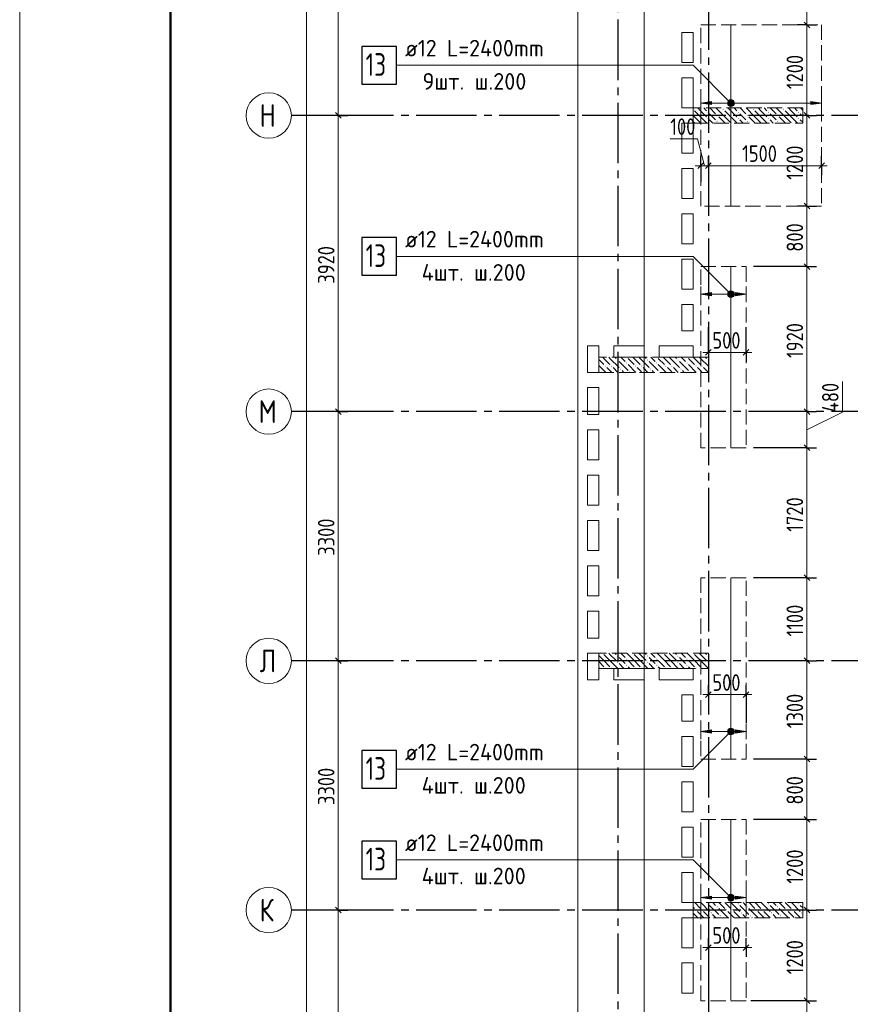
# Model space of a CAD drawing. Header units: millimetres. Extents: x 0 to 43617, y 0 to 59400.
# Tile 15 of 23: x 0 to 11005, y 34483 to 47519. Entities that reach past the tile are written whole.
import ezdxf

# ---------------------------------------------------------------- set-up
doc = ezdxf.new("R2010")
doc.units = ezdxf.units.MM
doc.linetypes.add('______2', pattern=[270, 200, -70])
doc.linetypes.add('______5', pattern=[1100, 800, -100, 100, -100])
for name, color, linetype, lineweight in [('Standard', 7, 'Continuous', 25), ('ДОП Верх по Х', 7, 'Continuous', 25), ('ЖБ Перекрытие верхний уровень', 7, 'Continuous', 35), ('ЖБ Пилон', 7, 'Continuous', 35), ('Оси', 40, '______5', 18), ('Позиционная метка номер позиции', 7, 'Continuous', 13), ('Примечания', 7, 'Continuous', 25)]:
    doc.layers.add(name, color=color, linetype=linetype, lineweight=lineweight)
doc.styles.add('GOST 2.304-81', font='txt')
doc.styles.add('ISOCPEUR', font='txt')

msp = doc.modelspace()

# ---------------------------------------------------------------- hatches: boundary and pattern name
at = {"layer": 'ДОП Верх по Х', "linetype": 'Continuous', "lineweight": 13, "transparency": 33554687}
for points in [[(9164, 46395), (9024, 46415), (9164, 46435)], [(9164, 43865), (9024, 43885), (9164, 43905)], [(9164, 38075), (9024, 38095), (9164, 38115)], [(9164, 35875), (9024, 35895), (9164, 35915)]]:
    msp.add_hatch(color=7, dxfattribs=at).paths.add_polyline_path(points, flags=16)
for points in [[(9392, 46396), (9392, 46433), (9386, 46415)], [(9392, 46433), (9405, 46382), (9405, 46447)], [(9392, 46433), (9392, 46396), (9405, 46382)], [(9405, 46447), (9424, 46377), (9424, 46452)], [(9405, 46447), (9405, 46382), (9424, 46377)], [(9424, 46452), (9424, 46377), (9443, 46382)], [(9424, 46452), (9443, 46382), (9443, 46447)], [(9443, 46447), (9443, 46382), (9456, 46396)], [(9443, 46447), (9456, 46396), (9456, 46433)], [(9456, 46433), (9456, 46396), (9461, 46415)], [(10484, 46395), (10624, 46415), (10484, 46435)], [(9392, 43867), (9392, 43904), (9386, 43885)], [(9392, 43904), (9405, 43853), (9405, 43918)], [(9392, 43904), (9392, 43867), (9405, 43853)], [(9405, 43918), (9424, 43848), (9424, 43923)], [(9405, 43918), (9405, 43853), (9424, 43848)], [(9424, 43923), (9424, 43848), (9443, 43853)], [(9424, 43923), (9443, 43853), (9443, 43918)], [(9443, 43918), (9443, 43853), (9456, 43867)], [(9443, 43918), (9456, 43867), (9456, 43904)], [(9456, 43904), (9456, 43867), (9461, 43885)], [(9484, 43865), (9624, 43885), (9484, 43905)], [(9392, 38076), (9392, 38113), (9386, 38095)], [(9392, 38113), (9405, 38062), (9405, 38127)], [(9392, 38113), (9392, 38076), (9405, 38062)], [(9405, 38127), (9424, 38057), (9424, 38132)], [(9405, 38127), (9405, 38062), (9424, 38057)], [(9424, 38132), (9424, 38057), (9443, 38062)], [(9424, 38132), (9443, 38062), (9443, 38127)], [(9443, 38127), (9443, 38062), (9456, 38076)], [(9443, 38127), (9456, 38076), (9456, 38113)], [(9456, 38113), (9456, 38076), (9461, 38095)], [(9484, 38075), (9624, 38095), (9484, 38115)], [(9392, 35876), (9392, 35913), (9386, 35895)], [(9392, 35913), (9405, 35862), (9405, 35927)], [(9392, 35913), (9392, 35876), (9405, 35862)], [(9405, 35927), (9424, 35857), (9424, 35932)], [(9405, 35927), (9405, 35862), (9424, 35857)], [(9424, 35932), (9424, 35857), (9443, 35862)], [(9424, 35932), (9443, 35862), (9443, 35927)], [(9443, 35927), (9443, 35862), (9456, 35876)], [(9443, 35927), (9456, 35876), (9456, 35913)], [(9456, 35913), (9456, 35876), (9461, 35895)], [(9484, 35875), (9624, 35895), (9484, 35915)]]:
    msp.add_hatch(color=7, dxfattribs=at).paths.add_polyline_path(points)
at = {"layer": 'ЖБ Пилон', "linetype": 'Continuous', "lineweight": 18, "transparency": 33554687}
for points in [[(8924, 46337), (8927, 46333), (8924, 46330)], [(9114, 46293), (9121, 46300), (9127, 46293), (9121, 46287)], [(9314, 46333), (9321, 46340), (9327, 46333), (9321, 46327)], [(9514, 46293), (9521, 46300), (9527, 46293), (9521, 46287)], [(9714, 46333), (9721, 46340), (9727, 46333), (9721, 46327)], [(9914, 46293), (9921, 46300), (9927, 46293), (9921, 46287)], [(10114, 46333), (10121, 46340), (10127, 46333), (10121, 46327)], [(10314, 46293), (10321, 46300), (10327, 46293), (10321, 46287)], [(9114, 46213), (9121, 46220), (9127, 46213), (9121, 46207)], [(9234, 46253), (9241, 46260), (9247, 46253), (9241, 46247)], [(9234, 46173), (9241, 46180), (9247, 46173), (9241, 46167)], [(9514, 46213), (9521, 46220), (9527, 46213), (9521, 46207)], [(9634, 46253), (9641, 46260), (9647, 46253), (9641, 46247)], [(9634, 46173), (9641, 46180), (9647, 46173), (9641, 46167)], [(9914, 46213), (9921, 46220), (9927, 46213), (9921, 46207)], [(10034, 46253), (10041, 46260), (10047, 46253), (10041, 46247)], [(10034, 46173), (10041, 46180), (10047, 46173), (10041, 46167)], [(10314, 46213), (10321, 46220), (10327, 46213), (10321, 46207)], [(7914, 43013), (7921, 43020), (7927, 43013), (7921, 43007)], [(8044, 43050), (8041, 43047), (8038, 43050)], [(8314, 43013), (8321, 43020), (8327, 43013), (8321, 43007)], [(8444, 43050), (8441, 43047), (8438, 43050)], [(8714, 43013), (8721, 43020), (8727, 43013), (8721, 43007)], [(8844, 43050), (8841, 43047), (8838, 43050)], [(9114, 43013), (9121, 43020), (9124, 43017), (9124, 43010), (9121, 43007)], [(7754, 42933), (7761, 42940), (7767, 42933), (7761, 42927)], [(7834, 42933), (7841, 42940), (7847, 42933), (7841, 42927)], [(7954, 42893), (7961, 42900), (7967, 42893), (7961, 42887)], [(8034, 42973), (8041, 42980), (8047, 42973), (8041, 42967)], [(8154, 42933), (8161, 42940), (8167, 42933), (8161, 42927)], [(8234, 42933), (8241, 42940), (8247, 42933), (8241, 42927)], [(8354, 42893), (8361, 42900), (8367, 42893), (8361, 42887)], [(8434, 42973), (8441, 42980), (8447, 42973), (8441, 42967)], [(8554, 42933), (8561, 42940), (8567, 42933), (8561, 42927)], [(8634, 42933), (8641, 42940), (8647, 42933), (8641, 42927)], [(8754, 42893), (8761, 42900), (8767, 42893), (8761, 42887)], [(8834, 42973), (8841, 42980), (8847, 42973), (8841, 42967)], [(8954, 42933), (8961, 42940), (8967, 42933), (8961, 42927)], [(9034, 42933), (9041, 42940), (9047, 42933), (9041, 42927)], [(7674, 42853), (7681, 42860), (7687, 42853), (7684, 42850), (7678, 42850)], [(8074, 42853), (8081, 42860), (8087, 42853), (8084, 42850), (8078, 42850)], [(8474, 42853), (8481, 42860), (8487, 42853), (8484, 42850), (8478, 42850)], [(8874, 42853), (8881, 42860), (8887, 42853), (8884, 42850), (8878, 42850)], [(7724, 39130), (7721, 39127), (7718, 39130)], [(8124, 39130), (8121, 39127), (8118, 39130)], [(8524, 39130), (8521, 39127), (8518, 39130)], [(8924, 39130), (8921, 39127), (8918, 39130)], [(7914, 39093), (7921, 39100), (7927, 39093), (7921, 39087)], [(7914, 39013), (7921, 39020), (7927, 39013), (7921, 39007)], [(8034, 39053), (8041, 39060), (8047, 39053), (8041, 39047)], [(8034, 38973), (8041, 38980), (8047, 38973), (8041, 38967)], [(8314, 39093), (8321, 39100), (8327, 39093), (8321, 39087)], [(8314, 39013), (8321, 39020), (8327, 39013), (8321, 39007)], [(8434, 39053), (8441, 39060), (8447, 39053), (8441, 39047)], [(8434, 38973), (8441, 38980), (8447, 38973), (8441, 38967)], [(8714, 39093), (8721, 39100), (8727, 39093), (8721, 39087)], [(8714, 39013), (8721, 39020), (8727, 39013), (8721, 39007)], [(8834, 39053), (8841, 39060), (8847, 39053), (8841, 39047)], [(8834, 38973), (8841, 38980), (8847, 38973), (8841, 38967)], [(9114, 39093), (9121, 39100), (9124, 39097), (9124, 39090), (9121, 39087)], [(9114, 39013), (9121, 39020), (9124, 39017), (9124, 39010), (9121, 39007)], [(7754, 38933), (7761, 38940), (7767, 38933), (7764, 38930), (7758, 38930)], [(7834, 38933), (7841, 38940), (7847, 38933), (7844, 38930), (7838, 38930)], [(8154, 38933), (8161, 38940), (8167, 38933), (8164, 38930), (8158, 38930)], [(8234, 38933), (8241, 38940), (8247, 38933), (8244, 38930), (8238, 38930)], [(8554, 38933), (8561, 38940), (8567, 38933), (8564, 38930), (8558, 38930)], [(8634, 38933), (8641, 38940), (8647, 38933), (8644, 38930), (8638, 38930)], [(8954, 38933), (8961, 38940), (8967, 38933), (8964, 38930), (8958, 38930)], [(9034, 38933), (9041, 38940), (9047, 38933), (9044, 38930), (9038, 38930)], [(8954, 35733), (8961, 35740), (8967, 35733), (8961, 35727)], [(9034, 35733), (9041, 35740), (9047, 35733), (9041, 35727)], [(9114, 35813), (9121, 35820), (9127, 35813), (9121, 35807)], [(9234, 35773), (9241, 35780), (9247, 35773), (9241, 35767)], [(9354, 35733), (9361, 35740), (9367, 35733), (9361, 35727)], [(9434, 35733), (9441, 35740), (9447, 35733), (9441, 35727)], [(9514, 35813), (9521, 35820), (9527, 35813), (9521, 35807)], [(9634, 35773), (9641, 35780), (9647, 35773), (9641, 35767)], [(9754, 35733), (9761, 35740), (9767, 35733), (9761, 35727)], [(9834, 35733), (9841, 35740), (9847, 35733), (9841, 35727)], [(9914, 35813), (9921, 35820), (9927, 35813), (9921, 35807)], [(10034, 35773), (10041, 35780), (10047, 35773), (10041, 35767)], [(10154, 35733), (10161, 35740), (10167, 35733), (10161, 35727)], [(10234, 35733), (10241, 35740), (10247, 35733), (10241, 35727)], [(10314, 35813), (10321, 35820), (10327, 35813), (10321, 35807)], [(9154, 35693), (9161, 35700), (9167, 35693), (9161, 35687)], [(9274, 35653), (9281, 35660), (9287, 35653), (9281, 35647)], [(9554, 35693), (9561, 35700), (9567, 35693), (9561, 35687)], [(9674, 35653), (9681, 35660), (9687, 35653), (9681, 35647)], [(9954, 35693), (9961, 35700), (9967, 35693), (9961, 35687)], [(10074, 35653), (10081, 35660), (10087, 35653), (10081, 35647)], [(10354, 35693), (10361, 35700), (10367, 35693), (10361, 35687)]]:
    msp.add_hatch(color=7, dxfattribs=at).paths.add_polyline_path(points, flags=16)
at = {"layer": 'Позиционная метка номер позиции', "linetype": 'Continuous', "lineweight": 13, "transparency": 33554687}
for points in [[(9392, 46383), (9435, 46458), (9381, 46403)], [(9381, 46403), (9435, 46458), (9413, 46458)], [(9381, 46403), (9413, 46458), (9381, 46426)], [(9381, 46426), (9413, 46458), (9392, 46446)], [(9392, 46383), (9456, 46446), (9435, 46458)], [(9413, 46371), (9456, 46446), (9392, 46383)], [(9413, 46371), (9467, 46426), (9456, 46446)], [(9435, 46371), (9467, 46426), (9413, 46371)], [(9435, 46371), (9467, 46403), (9467, 46426)], [(9467, 46403), (9435, 46371), (9456, 46383)], [(9392, 43854), (9435, 43929), (9381, 43874)], [(9381, 43874), (9435, 43929), (9413, 43929)], [(9381, 43874), (9413, 43929), (9381, 43897)], [(9381, 43897), (9413, 43929), (9392, 43917)], [(9392, 43854), (9456, 43917), (9435, 43929)], [(9413, 43842), (9456, 43917), (9392, 43854)], [(9413, 43842), (9467, 43897), (9456, 43917)], [(9435, 43842), (9467, 43897), (9413, 43842)], [(9435, 43842), (9467, 43874), (9467, 43897)], [(9467, 43874), (9435, 43842), (9456, 43854)], [(9456, 38063), (9392, 38126), (9381, 38106)], [(9456, 38063), (9381, 38106), (9435, 38051)], [(9435, 38051), (9381, 38106), (9381, 38083)], [(9435, 38051), (9381, 38083), (9413, 38051)], [(9413, 38051), (9381, 38083), (9392, 38063)], [(9467, 38083), (9413, 38138), (9392, 38126)], [(9467, 38083), (9392, 38126), (9456, 38063)], [(9467, 38106), (9435, 38138), (9413, 38138)], [(9467, 38106), (9413, 38138), (9467, 38083)], [(9435, 38138), (9467, 38106), (9456, 38126)], [(9392, 35863), (9435, 35938), (9381, 35883)], [(9381, 35883), (9435, 35938), (9413, 35938)], [(9381, 35883), (9413, 35938), (9381, 35906)], [(9381, 35906), (9413, 35938), (9392, 35926)], [(9392, 35863), (9456, 35926), (9435, 35938)], [(9413, 35851), (9456, 35926), (9392, 35863)], [(9413, 35851), (9467, 35906), (9456, 35926)], [(9435, 35851), (9467, 35906), (9413, 35851)], [(9435, 35851), (9467, 35883), (9467, 35906)], [(9467, 35883), (9435, 35851), (9456, 35863)]]:
    msp.add_hatch(color=7, dxfattribs=at).paths.add_polyline_path(points)

# ---------------------------------------------------------------- linework, layer by layer
at = {"layer": 'Standard', "color": 7, "linetype": 'Continuous', "lineweight": 13, "transparency": 33554687}
for p, q in [((4221, 46250), (4221, 50170)), ((10430, 48250), (10430, 47450)), ((10430, 47450), (10430, 46250)), ((4221, 42330), (4221, 46250)), ((10430, 46250), (10430, 45050)), ((8980, 45943), (8620, 45943)), ((9074, 45586), (8980, 45943)), ((9024, 45586), (8949, 45586)), ((9024, 45586), (9124, 45586)), ((9124, 45586), (10624, 45586)), ((10624, 45586), (10699, 45586)), ((10430, 45050), (10430, 44250)), ((10430, 44250), (10430, 42330)), ((9124, 43113), (9049, 43113)), ((9124, 43113), (9624, 43113)), ((9624, 43113), (9699, 43113)), ((10900, 42322), (10900, 42728)), ((4221, 39030), (4221, 42330)), ((10430, 42330), (10430, 41850)), ((10430, 42090), (10900, 42322)), ((10430, 41850), (10430, 40130)), ((10430, 40130), (10430, 39030)), ((4221, 35730), (4221, 39030)), ((10430, 39030), (10430, 37730)), ((9124, 38583), (9049, 38583)), ((9124, 38583), (9624, 38583)), ((9624, 38583), (9699, 38583)), ((10430, 37730), (10430, 36930)), ((10430, 36930), (10430, 35730)), ((4221, 32430), (4221, 35730)), ((10430, 35730), (10430, 34530)), ((9124, 35235), (9049, 35235)), ((9124, 35235), (9624, 35235)), ((9624, 35235), (9699, 35235)), ((10430, 34530), (10430, 33740))]:
    msp.add_line(p, q, dxfattribs=at)
at = {"layer": 'Standard', "color": 251, "linetype": 'Continuous', "lineweight": -3, "true_color": 0x656565, "transparency": 33554687}
for p, q in [((10430, 47450), (10305, 47450)), ((10430, 47450), (10555, 47450)), ((10430, 47450), (10524, 47450)), ((4221, 46250), (4096, 46250)), ((4221, 46250), (4346, 46250)), ((10430, 46250), (10305, 46250)), ((10430, 46250), (10555, 46250)), ((10430, 46250), (10430, 46250)), ((9024, 45586), (9024, 45711)), ((9124, 45586), (9124, 45711)), ((10624, 45586), (10624, 45711)), ((9024, 45586), (9024, 45461)), ((9024, 45586), (9024, 45370)), ((9124, 45586), (9124, 45461)), ((9124, 45586), (9124, 45370)), ((10624, 45586), (10624, 45461)), ((10624, 45586), (10624, 45586)), ((10430, 45050), (10305, 45050)), ((10430, 45050), (10555, 45050)), ((10430, 45050), (10524, 45050)), ((10430, 44250), (10305, 44250)), ((10430, 44250), (10555, 44250)), ((9124, 43113), (9124, 43450)), ((9124, 43113), (9124, 43238)), ((9624, 43113), (9624, 43238)), ((9124, 43113), (9124, 42988)), ((9624, 43113), (9624, 42988)), ((4221, 42330), (4096, 42330)), ((4221, 42330), (4346, 42330)), ((10430, 42330), (10305, 42330)), ((10430, 42330), (10555, 42330)), ((10430, 41850), (10305, 41850)), ((10430, 41850), (10555, 41850)), ((10430, 40130), (10305, 40130)), ((10430, 40130), (10555, 40130)), ((4221, 39030), (4096, 39030)), ((4221, 39030), (4346, 39030)), ((10430, 39030), (10305, 39030)), ((10430, 39030), (10555, 39030)), ((10430, 39030), (10430, 39030)), ((9124, 38583), (9124, 38708)), ((9624, 38583), (9624, 38708)), ((9124, 38583), (9124, 38458)), ((9124, 38583), (9124, 38583)), ((9624, 38583), (9624, 38458)), ((9624, 38583), (9624, 38210)), ((10430, 37730), (10305, 37730)), ((10430, 37730), (10555, 37730)), ((10430, 36930), (10305, 36930)), ((10430, 36930), (10555, 36930)), ((4221, 35730), (4096, 35730)), ((4221, 35730), (4346, 35730)), ((10430, 35730), (10305, 35730)), ((10430, 35730), (10555, 35730)), ((9124, 35235), (9124, 35360)), ((9624, 35235), (9624, 35360)), ((9124, 35235), (9124, 35110)), ((9124, 35235), (9124, 34705)), ((9624, 35235), (9624, 35110)), ((9624, 35235), (9624, 35235)), ((10430, 34530), (10305, 34530)), ((10430, 34530), (10555, 34530))]:
    msp.add_line(p, q, dxfattribs=at)
at = {"layer": 'Standard', "color": 7, "linetype": 'Continuous', "lineweight": 25, "transparency": 33554687}
for p, q in [((10392, 47488), (10467, 47413)), ((4258, 46213), (4183, 46288)), ((10392, 46288), (10467, 46213)), ((8986, 45549), (9061, 45624)), ((9086, 45549), (9161, 45624)), ((10586, 45549), (10661, 45624)), ((10392, 45088), (10467, 45013)), ((10392, 44288), (10467, 44213)), ((9086, 43076), (9161, 43151)), ((9586, 43076), (9661, 43151)), ((4258, 42293), (4183, 42368)), ((10392, 42368), (10467, 42293)), ((10392, 41888), (10467, 41813)), ((10392, 40168), (10467, 40093)), ((4258, 38993), (4183, 39068)), ((10392, 39068), (10467, 38993)), ((9086, 38546), (9161, 38621)), ((9586, 38546), (9661, 38621)), ((10392, 37768), (10467, 37693)), ((10392, 36968), (10467, 36893)), ((4258, 35693), (4183, 35768)), ((10392, 35768), (10467, 35693)), ((9086, 35197), (9161, 35272)), ((9586, 35197), (9661, 35272)), ((10392, 34568), (10467, 34493))]:
    msp.add_line(p, q, dxfattribs=at)
at = {"layer": 'Standard', "color": 7, "linetype": 'Continuous', "lineweight": 13, "transparency": 33554687}
msp.add_lwpolyline([(0, 0), (42000, 0), (42000, 59400), (0, 59400), (0, 0)], close=True, dxfattribs=at)
at = {"layer": 'Standard', "color": 7, "linetype": 'Continuous', "lineweight": 50, "transparency": 33554687}
msp.add_lwpolyline([(2000, 58900), (41500, 58900), (41500, 500), (2000, 500), (2000, 58900)], close=True, dxfattribs=at)
at = {"layer": 'Standard', "color": 254, "linetype": 'Continuous', "lineweight": 18, "true_color": 0xc4c4ff, "transparency": 33554687}
msp.add_lwpolyline([(8274, 10980), (33143, 10980), (33143, 57289), (8274, 57289), (8274, 10980)], dxfattribs=at)
at = {"layer": 'Standard', "color": 7, "linetype": 'Continuous', "lineweight": 13, "transparency": 33554687}
msp.add_lwpolyline([(3802, 10630), (3802, 33448), (3802, 33448), (3802, 57120)], dxfattribs=at)
at = {"layer": 'Standard', "color": 251, "linetype": 'Continuous', "lineweight": -3, "true_color": 0x656565, "transparency": 33554687}
for points in [[(4221, 46250), (4204, 46250), (4204, 46250), (4204, 46250), (4204, 46250), (4204, 46250), (4204, 46250), (4204, 46250), (4204, 46250), (3700, 46250)], [(10430, 44250), (10413, 44250), (10413, 44250), (10413, 44250), (10413, 44250), (10413, 44250), (10413, 44250), (10413, 44250), (10413, 44250), (10413, 44250), (10413, 44250), (10413, 44250), (10413, 44250), (10413, 44250), (10413, 44250), (10413, 44250), (10413, 44250), (10413, 44250), (10413, 44250), (10413, 44250), (10413, 44250), (10413, 44250), (10413, 44250), (10413, 44250), (10413, 44250), (10413, 44250), (10413, 44250), (10413, 44250), (10413, 44250), (10413, 44250), (10413, 44250), (10413, 44250), (10413, 44250), (10413, 44250), (10413, 44250), (10413, 44250), (10413, 44250), (9724, 44250)], [(9624, 43113), (9624, 43367), (9624, 43367), (9624, 43450)], [(4221, 42330), (4204, 42330), (4204, 42330), (4204, 42330), (4204, 42330), (4204, 42330), (4204, 42330), (4204, 42330), (4204, 42330), (4204, 42330), (4204, 42330), (3700, 42330)], [(10430, 42330), (10413, 42330), (10413, 42330), (10413, 42330), (10413, 42330), (10413, 42330), (10413, 42330), (10413, 42330), (10413, 42330), (10413, 42330), (10413, 42330), (10413, 42330), (10413, 42330), (10413, 42330), (10413, 42330), (10413, 42330), (10413, 42330), (10413, 42330), (10413, 42330), (10413, 42330), (10413, 42330), (10413, 42330), (10413, 42330), (10413, 42330), (10413, 42330), (10413, 42330), (10413, 42330), (10413, 42330), (10413, 42330), (10413, 42330), (10413, 42330), (10413, 42330), (10413, 42330), (10413, 42330), (10413, 42330), (10401, 42330)], [(10430, 41850), (10413, 41850), (10413, 41850), (10413, 41850), (10413, 41850), (10413, 41850), (10413, 41850), (10413, 41850), (10413, 41850), (10413, 41850), (10413, 41850), (10413, 41850), (10413, 41850), (10413, 41850), (10413, 41850), (10413, 41850), (10413, 41850), (10413, 41850), (10413, 41850), (10413, 41850), (10413, 41850), (10413, 41850), (10413, 41850), (10413, 41850), (10413, 41850), (10413, 41850), (10413, 41850), (10413, 41850), (10413, 41850), (10413, 41850), (10413, 41850), (10413, 41850), (10413, 41850), (10413, 41850), (10413, 41850), (9724, 41850)], [(10430, 40130), (10413, 40130), (10413, 40130), (10413, 40130), (10413, 40130), (10413, 40130), (10413, 40130), (10413, 40130), (10413, 40130), (10413, 40130), (10413, 40130), (10413, 40130), (10413, 40130), (10413, 40130), (10413, 40130), (10413, 40130), (10413, 40130), (10413, 40130), (10413, 40130), (10413, 40130), (10413, 40130), (10413, 40130), (10413, 40130), (10413, 40130), (10413, 40130), (10413, 40130), (10413, 40130), (10413, 40130), (10413, 40130), (10413, 40130), (10413, 40130), (10413, 40130), (10413, 40130), (9724, 40130)], [(4221, 39030), (4204, 39030), (4204, 39030), (4204, 39030), (4204, 39030), (4204, 39030), (4204, 39030), (4204, 39030), (4204, 39030), (4204, 39030), (4204, 39030), (4204, 39030), (4204, 39030), (3700, 39030)], [(10430, 37730), (10413, 37730), (10413, 37730), (10413, 37730), (10413, 37730), (10413, 37730), (10413, 37730), (10413, 37730), (10413, 37730), (10413, 37730), (10413, 37730), (10413, 37730), (10413, 37730), (10413, 37730), (10413, 37730), (10413, 37730), (10413, 37730), (10413, 37730), (10413, 37730), (10413, 37730), (10413, 37730), (10413, 37730), (10413, 37730), (10413, 37730), (10413, 37730), (10413, 37730), (10413, 37730), (10413, 37730), (10413, 37730), (9724, 37730)], [(10430, 36930), (10413, 36930), (10413, 36930), (10413, 36930), (10413, 36930), (10413, 36930), (10413, 36930), (10413, 36930), (10413, 36930), (10413, 36930), (10413, 36930), (10413, 36930), (10413, 36930), (10413, 36930), (10413, 36930), (10413, 36930), (10413, 36930), (10413, 36930), (10413, 36930), (10413, 36930), (10413, 36930), (10413, 36930), (10413, 36930), (10413, 36930), (10413, 36930), (10413, 36930), (10413, 36930), (9724, 36930)], [(4221, 35730), (4204, 35730), (4204, 35730), (4204, 35730), (4204, 35730), (4204, 35730), (4204, 35730), (4204, 35730), (4204, 35730), (4204, 35730), (4204, 35730), (4204, 35730), (4204, 35730), (4204, 35730), (4204, 35730), (3700, 35730)], [(10430, 35730), (10413, 35730), (10413, 35730), (10413, 35730), (10413, 35730), (10413, 35730), (10413, 35730), (10413, 35730), (10413, 35730), (10413, 35730), (10413, 35730), (10413, 35730), (10413, 35730), (10413, 35730), (10413, 35730), (10413, 35730), (10413, 35730), (10413, 35730), (10413, 35730), (10413, 35730), (10413, 35730), (10413, 35730), (10413, 35730), (10413, 35730), (10413, 35730), (9709, 35730)], [(10430, 34530), (10413, 34530), (10413, 34530), (10413, 34530), (10413, 34530), (10413, 34530), (10413, 34530), (10413, 34530), (10413, 34530), (10413, 34530), (10413, 34530), (10413, 34530), (10413, 34530), (10413, 34530), (10413, 34530), (10413, 34530), (10413, 34530), (10413, 34530), (10413, 34530), (10413, 34530), (10413, 34530), (10413, 34530), (10413, 34530), (9685, 34530)]]:
    msp.add_lwpolyline(points, dxfattribs=at)
at = {"layer": 'ДОП Верх по Х', "color": 7, "linetype": 'Continuous', "lineweight": 18, "transparency": 33554687}
for p, q in [((9424, 45056), (9424, 47444)), ((9424, 41856), (9424, 44244)), ((9424, 40124), (9424, 37736)), ((9424, 34536), (9424, 36924))]:
    msp.add_line(p, q, dxfattribs=at)
at = {"layer": 'ДОП Верх по Х', "color": 7, "linetype": 'Continuous', "lineweight": 13, "transparency": 33554687}
for p, q in [((5086, 46915), (7194, 46915)), ((5086, 44385), (7194, 44385)), ((5086, 37595), (7194, 37595)), ((5086, 36395), (7194, 36395))]:
    msp.add_line(p, q, dxfattribs=at)
at = {"layer": 'ДОП Верх по Х', "color": 251, "linetype": 'Continuous', "lineweight": 13, "true_color": 0x494949, "transparency": 33554687}
for p, q in [((9024, 46415), (9024, 46515)), ((9024, 46415), (9164, 46435)), ((9164, 46395), (9024, 46415)), ((9024, 46415), (9024, 46315)), ((9024, 46415), (9024, 46415)), ((9164, 46435), (9164, 46395)), ((9164, 46415), (9394, 46415)), ((9424, 46452), (9424, 46452)), ((9454, 46415), (10484, 46415)), ((10624, 46415), (10484, 46435)), ((10484, 46435), (10484, 46395)), ((10484, 46395), (10624, 46415)), ((10624, 46415), (10624, 46515)), ((10624, 46415), (10624, 46315)), ((10624, 46415), (10624, 46415)), ((9424, 46377), (9424, 46377)), ((9024, 43885), (9024, 43985)), ((9624, 43885), (9624, 43985)), ((9024, 43885), (9164, 43905)), ((9164, 43865), (9024, 43885)), ((9024, 43885), (9024, 43785)), ((9024, 43885), (9024, 43885)), ((9164, 43905), (9164, 43865)), ((9164, 43885), (9394, 43885)), ((9424, 43923), (9424, 43923)), ((9424, 43848), (9424, 43848)), ((9454, 43885), (9484, 43885)), ((9624, 43885), (9484, 43905)), ((9484, 43905), (9484, 43865)), ((9484, 43865), (9624, 43885)), ((9624, 43885), (9624, 43785)), ((9624, 43885), (9624, 43885)), ((9024, 38095), (9024, 38195)), ((9024, 38095), (9164, 38115)), ((9164, 38075), (9024, 38095)), ((9024, 38095), (9024, 37995)), ((9024, 38095), (9024, 38095)), ((9164, 38115), (9164, 38075)), ((9164, 38095), (9394, 38095)), ((9424, 38132), (9424, 38132)), ((9454, 38095), (9484, 38095)), ((9624, 38095), (9484, 38115)), ((9484, 38115), (9484, 38075)), ((9484, 38075), (9624, 38095)), ((9624, 38095), (9624, 38195)), ((9624, 38095), (9624, 37995)), ((9624, 38095), (9624, 38095)), ((9424, 38057), (9424, 38057)), ((9024, 35895), (9024, 35995)), ((9624, 35895), (9624, 35995)), ((9024, 35895), (9164, 35915)), ((9164, 35875), (9024, 35895)), ((9024, 35895), (9024, 35795)), ((9024, 35895), (9024, 35895)), ((9164, 35915), (9164, 35875)), ((9164, 35895), (9394, 35895)), ((9424, 35932), (9424, 35932)), ((9424, 35857), (9424, 35857)), ((9454, 35895), (9484, 35895)), ((9624, 35895), (9484, 35915)), ((9484, 35915), (9484, 35875)), ((9484, 35875), (9624, 35895)), ((9624, 35895), (9624, 35795)), ((9624, 35895), (9624, 35895))]:
    msp.add_line(p, q, dxfattribs=at)
at = {"layer": 'ДОП Верх по Х', "color": 7, "linetype": 'Continuous', "lineweight": 25, "transparency": 33554687}
for points in [[(4534, 46665), (4994, 46665), (4994, 47165), (4534, 47165), (4534, 46665)], [(4534, 44135), (4994, 44135), (4994, 44635), (4534, 44635), (4534, 44135)], [(4534, 37345), (4994, 37345), (4994, 37845), (4534, 37845), (4534, 37345)], [(4534, 36145), (4994, 36145), (4994, 36645), (4534, 36645), (4534, 36145)]]:
    msp.add_lwpolyline(points, dxfattribs=at)
at = {"layer": 'ДОП Верх по Х', "color": 251, "linetype": 'Continuous', "lineweight": 13, "true_color": 0x494949, "transparency": 33554687}
for centre in [(9424, 46415), (9424, 43885), (9424, 38095), (9424, 35895)]:
    msp.add_circle(centre, 37.5, dxfattribs=at)
at = {"layer": 'ЖБ Перекрытие верхний уровень', "color": 7, "linetype": 'Continuous', "lineweight": 18, "transparency": 33554687}
for p, q in [((7394, 57220), (7394, 33070)), ((8774, 46950), (8774, 47350)), ((8774, 47350), (8924, 47350)), ((8924, 47350), (8924, 46950)), ((8924, 46950), (8774, 46950)), ((8774, 46350), (8774, 46750)), ((8774, 46750), (8924, 46750)), ((8924, 46750), (8924, 46350)), ((8924, 46350), (8774, 46350)), ((8774, 45750), (8774, 46150)), ((8774, 46150), (8924, 46150)), ((8924, 46150), (8924, 45750)), ((8924, 45750), (8774, 45750)), ((8774, 45150), (8774, 45550)), ((8774, 45550), (8924, 45550)), ((8924, 45550), (8924, 45150)), ((8924, 45150), (8774, 45150)), ((8774, 44550), (8774, 44950)), ((8774, 44950), (8924, 44950)), ((8924, 44950), (8924, 44550)), ((8924, 44550), (8774, 44550)), ((8774, 43950), (8774, 44350)), ((8774, 44350), (8924, 44350)), ((8924, 44350), (8924, 43950)), ((8924, 43950), (8774, 43950)), ((8774, 43400), (8774, 43750)), ((8774, 43750), (8924, 43750)), ((8924, 43750), (8924, 43400)), ((8924, 43400), (8774, 43400)), ((7524, 42850), (7524, 43200)), ((7524, 43200), (7674, 43200)), ((7674, 43200), (7674, 42850)), ((7874, 43050), (7874, 43200)), ((7874, 43200), (8274, 43200)), ((8274, 43200), (8274, 43050)), ((8474, 43050), (8474, 43200)), ((8474, 43200), (8924, 43200)), ((8924, 43200), (8924, 43050)), ((8274, 43050), (7874, 43050)), ((8924, 43050), (8474, 43050)), ((7674, 42850), (7524, 42850)), ((7524, 42290), (7524, 42650)), ((7524, 42650), (7674, 42650)), ((7674, 42650), (7674, 42290)), ((7674, 42290), (7524, 42290)), ((7524, 42090), (7674, 42090)), ((7524, 41690), (7524, 42090)), ((7674, 42090), (7674, 41690)), ((7674, 41690), (7524, 41690)), ((7524, 41090), (7524, 41490)), ((7524, 41490), (7674, 41490)), ((7674, 41490), (7674, 41090)), ((7674, 41090), (7524, 41090)), ((7524, 40490), (7524, 40890)), ((7524, 40890), (7674, 40890)), ((7674, 40890), (7674, 40490)), ((7674, 40490), (7524, 40490)), ((7524, 39890), (7524, 40290)), ((7524, 40290), (7674, 40290)), ((7674, 40290), (7674, 39890)), ((7674, 39890), (7524, 39890)), ((7524, 39330), (7524, 39690)), ((7524, 39690), (7674, 39690)), ((7674, 39690), (7674, 39330)), ((7674, 39330), (7524, 39330)), ((7524, 38780), (7524, 39130)), ((7524, 39130), (7674, 39130)), ((7674, 39130), (7674, 38780)), ((7874, 38780), (7874, 38930)), ((7874, 38930), (8274, 38930)), ((8274, 38930), (8274, 38780)), ((8474, 38930), (8924, 38930)), ((8474, 38780), (8474, 38930)), ((8924, 38930), (8924, 38780)), ((7674, 38780), (7524, 38780)), ((8274, 38780), (7874, 38780)), ((8924, 38780), (8474, 38780)), ((8774, 38580), (8924, 38580)), ((8774, 38230), (8774, 38580)), ((8924, 38580), (8924, 38230)), ((8924, 38230), (8774, 38230)), ((8774, 37630), (8774, 38030)), ((8774, 38030), (8924, 38030)), ((8924, 38030), (8924, 37630)), ((8924, 37630), (8774, 37630)), ((8774, 37430), (8924, 37430)), ((8774, 37030), (8774, 37430)), ((8924, 37430), (8924, 37030)), ((8924, 37030), (8774, 37030)), ((8774, 36830), (8924, 36830)), ((8774, 36430), (8774, 36830)), ((8924, 36830), (8924, 36430)), ((8924, 36430), (8774, 36430)), ((8774, 36230), (8924, 36230)), ((8774, 35830), (8774, 36230)), ((8924, 36230), (8924, 35830)), ((8924, 35830), (8774, 35830)), ((8774, 35230), (8774, 35630)), ((8774, 35630), (8924, 35630)), ((8924, 35630), (8924, 35230)), ((8924, 35230), (8774, 35230)), ((8774, 34630), (8774, 35030)), ((8774, 35030), (8924, 35030)), ((8924, 35030), (8924, 34630)), ((8924, 34630), (8774, 34630))]:
    msp.add_line(p, q, dxfattribs=at)
at = {"layer": 'ЖБ Пилон', "color": 253, "linetype": '______2', "lineweight": 13, "true_color": 0xa0a0a0, "transparency": 33554687}
for p, q in [((10374, 46350), (8924, 46350)), ((8924, 46350), (8924, 46150)), ((10374, 46150), (10374, 46350)), ((8924, 46150), (10374, 46150)), ((9124, 43050), (7674, 43050)), ((7674, 43050), (7674, 42850)), ((9124, 42850), (9124, 43050)), ((7674, 42850), (9124, 42850)), ((9124, 39130), (7674, 39130)), ((7674, 39130), (7674, 38930)), ((9124, 38930), (9124, 39130)), ((7674, 38930), (9124, 38930)), ((10374, 35830), (8924, 35830)), ((8924, 35830), (8924, 35630)), ((10374, 35630), (10374, 35830)), ((8924, 35630), (10374, 35630))]:
    msp.add_line(p, q, dxfattribs=at)
at = {"layer": 'ЖБ Пилон', "color": 9, "linetype": 'Continuous', "lineweight": 18, "true_color": 0xc7c7c7, "transparency": 33554687}
for p, q in [((8941, 46313), (9021, 46233)), ((9021, 46313), (8984, 46350)), ((9021, 46313), (9101, 46233)), ((9064, 46350), (9101, 46313)), ((9144, 46350), (9221, 46273)), ((9341, 46233), (9224, 46350)), ((9341, 46313), (9421, 46233)), ((9421, 46313), (9384, 46350)), ((9421, 46313), (9501, 46233)), ((9464, 46350), (9501, 46313)), ((9544, 46350), (9621, 46273)), ((9741, 46233), (9624, 46350)), ((9741, 46313), (9821, 46233)), ((9821, 46313), (9784, 46350)), ((9821, 46313), (9901, 46233)), ((9864, 46350), (9901, 46313)), ((9944, 46350), (10021, 46273)), ((10141, 46233), (10024, 46350)), ((10141, 46313), (10221, 46233)), ((10221, 46313), (10184, 46350)), ((10221, 46313), (10301, 46233)), ((10264, 46350), (10301, 46313)), ((10344, 46350), (10374, 46320)), ((8941, 46233), (8924, 46250)), ((8924, 46170), (8941, 46153)), ((8941, 46233), (9021, 46153)), ((9021, 46233), (9104, 46150)), ((9181, 46233), (9141, 46273)), ((9141, 46193), (9184, 46150)), ((9221, 46193), (9181, 46233)), ((9261, 46233), (9341, 46153)), ((9261, 46153), (9264, 46150)), ((9341, 46233), (9421, 46153)), ((9421, 46233), (9504, 46150)), ((9581, 46233), (9541, 46273)), ((9541, 46193), (9584, 46150)), ((9621, 46193), (9581, 46233)), ((9661, 46233), (9741, 46153)), ((9661, 46153), (9664, 46150)), ((9741, 46233), (9821, 46153)), ((9821, 46233), (9904, 46150)), ((9981, 46233), (9941, 46273)), ((9941, 46193), (9984, 46150)), ((10021, 46193), (9981, 46233)), ((10061, 46233), (10141, 46153)), ((10061, 46153), (10064, 46150)), ((10141, 46233), (10221, 46153)), ((10221, 46233), (10304, 46150)), ((10374, 46240), (10341, 46273)), ((10341, 46193), (10374, 46160)), ((7674, 43020), (7741, 42953)), ((7741, 43033), (7724, 43050)), ((7741, 43033), (7821, 42953)), ((7804, 43050), (7821, 43033)), ((7821, 43033), (7941, 42913)), ((7884, 43050), (7901, 43033)), ((7981, 43033), (7964, 43050)), ((8021, 42993), (7981, 43033)), ((8061, 43033), (8141, 42953)), ((8141, 43033), (8124, 43050)), ((8141, 43033), (8221, 42953)), ((8204, 43050), (8221, 43033)), ((8221, 43033), (8341, 42913)), ((8284, 43050), (8301, 43033)), ((8381, 43033), (8364, 43050)), ((8421, 42993), (8381, 43033)), ((8461, 43033), (8541, 42953)), ((8541, 43033), (8524, 43050)), ((8541, 43033), (8621, 42953)), ((8604, 43050), (8621, 43033)), ((8621, 43033), (8741, 42913)), ((8684, 43050), (8701, 43033)), ((8781, 43033), (8764, 43050)), ((8821, 42993), (8781, 43033)), ((8861, 43033), (8941, 42953)), ((8941, 43033), (8924, 43050)), ((8941, 43033), (9021, 42953)), ((9004, 43050), (9021, 43033)), ((9021, 43033), (9124, 42930)), ((9084, 43050), (9101, 43033)), ((7674, 42940), (7764, 42850)), ((7821, 42873), (7781, 42913)), ((7861, 42913), (7924, 42850)), ((7941, 42993), (8061, 42873)), ((8061, 42953), (8164, 42850)), ((8221, 42873), (8181, 42913)), ((8261, 42913), (8324, 42850)), ((8341, 42993), (8461, 42873)), ((8461, 42953), (8564, 42850)), ((8621, 42873), (8581, 42913)), ((8661, 42913), (8724, 42850)), ((8741, 42993), (8861, 42873)), ((8861, 42953), (8964, 42850)), ((9021, 42873), (8981, 42913)), ((9061, 42913), (9124, 42850)), ((7844, 42850), (7821, 42873)), ((7981, 42873), (8004, 42850)), ((8244, 42850), (8221, 42873)), ((8381, 42873), (8404, 42850)), ((8644, 42850), (8621, 42873)), ((8781, 42873), (8804, 42850)), ((9044, 42850), (9021, 42873)), ((7741, 39113), (7821, 39033)), ((7821, 39113), (7804, 39130)), ((7821, 39113), (7901, 39033)), ((7884, 39130), (7901, 39113)), ((7964, 39130), (8021, 39073)), ((8141, 39033), (8044, 39130)), ((8141, 39113), (8221, 39033)), ((8221, 39113), (8204, 39130)), ((8221, 39113), (8301, 39033)), ((8284, 39130), (8301, 39113)), ((8364, 39130), (8421, 39073)), ((8541, 39033), (8444, 39130)), ((8541, 39113), (8621, 39033)), ((8621, 39113), (8604, 39130)), ((8621, 39113), (8701, 39033)), ((8684, 39130), (8701, 39113)), ((8764, 39130), (8821, 39073)), ((8941, 39033), (8844, 39130)), ((8941, 39113), (9021, 39033)), ((9021, 39113), (9004, 39130)), ((9021, 39113), (9101, 39033)), ((9084, 39130), (9101, 39113)), ((7741, 39033), (7674, 39100)), ((7674, 39020), (7741, 38953)), ((7741, 39033), (7821, 38953)), ((7821, 39033), (7924, 38930)), ((7981, 39033), (7941, 39073)), ((7941, 38993), (8004, 38930)), ((8021, 38993), (7981, 39033)), ((8061, 39033), (8141, 38953)), ((8141, 39033), (8221, 38953)), ((8221, 39033), (8324, 38930)), ((8381, 39033), (8341, 39073)), ((8341, 38993), (8404, 38930)), ((8421, 38993), (8381, 39033)), ((8461, 39033), (8541, 38953)), ((8541, 39033), (8621, 38953)), ((8621, 39033), (8724, 38930)), ((8781, 39033), (8741, 39073)), ((8741, 38993), (8804, 38930)), ((8821, 38993), (8781, 39033)), ((8861, 39033), (8941, 38953)), ((8941, 39033), (9021, 38953)), ((9021, 39033), (9124, 38930)), ((7674, 38940), (7684, 38930)), ((8061, 38953), (8084, 38930)), ((8461, 38953), (8484, 38930)), ((8861, 38953), (8884, 38930)), ((8924, 35770), (8941, 35753)), ((8944, 35830), (9021, 35753)), ((9024, 35830), (9141, 35713)), ((9141, 35793), (9261, 35673)), ((9221, 35793), (9184, 35830)), ((9261, 35753), (9381, 35633)), ((9264, 35830), (9341, 35753)), ((9344, 35830), (9421, 35753)), ((9424, 35830), (9541, 35713)), ((9541, 35793), (9661, 35673)), ((9621, 35793), (9584, 35830)), ((9661, 35753), (9781, 35633)), ((9664, 35830), (9741, 35753)), ((9744, 35830), (9821, 35753)), ((9824, 35830), (9941, 35713)), ((9941, 35793), (10061, 35673)), ((10021, 35793), (9984, 35830)), ((10061, 35753), (10181, 35633)), ((10064, 35830), (10141, 35753)), ((10144, 35830), (10221, 35753)), ((10224, 35830), (10341, 35713)), ((10341, 35793), (10374, 35760)), ((8924, 35690), (8981, 35633)), ((9021, 35673), (8981, 35713)), ((9061, 35633), (9021, 35673)), ((9061, 35713), (9144, 35630)), ((9181, 35673), (9224, 35630)), ((9304, 35630), (9301, 35633)), ((9421, 35673), (9381, 35713)), ((9461, 35633), (9421, 35673)), ((9461, 35713), (9544, 35630)), ((9581, 35673), (9624, 35630)), ((9704, 35630), (9701, 35633)), ((9821, 35673), (9781, 35713)), ((9861, 35633), (9821, 35673)), ((9861, 35713), (9944, 35630)), ((9981, 35673), (10024, 35630)), ((10104, 35630), (10101, 35633)), ((10221, 35673), (10181, 35713)), ((10261, 35633), (10221, 35673)), ((10261, 35713), (10344, 35630))]:
    msp.add_line(p, q, dxfattribs=at)
at = {"layer": 'Оси', "color": 8, "linetype": '______5', "lineweight": -3, "transparency": 33554687}
for p, q in [((9124, 57820), (9124, 7100)), ((7924, 57420), (7924, 7100)), ((22554, 46250), (3600, 46250)), ((22554, 42330), (3600, 42330)), ((22554, 39030), (3600, 39030)), ((22554, 35730), (3600, 35730))]:
    msp.add_line(p, q, dxfattribs=at)
at = {"layer": 'Оси', "color": 7, "linetype": 'Continuous', "lineweight": 13, "transparency": 33554687}
for centre in [(3300, 46250), (3300, 42330), (3300, 39030), (3300, 35730)]:
    msp.add_circle(centre, 300, dxfattribs=at)
at = {"layer": 'Позиционная метка номер позиции', "color": 7, "linetype": 'Continuous', "lineweight": 13, "transparency": 33554687}
for p, q in [((9392, 46446), (9392, 46446)), ((9456, 46446), (9456, 46446)), ((9392, 46383), (9392, 46383)), ((9456, 46383), (9456, 46383)), ((9392, 43917), (9392, 43917)), ((9392, 43854), (9392, 43854)), ((9456, 43917), (9456, 43917)), ((9456, 43854), (9456, 43854)), ((9392, 38126), (9392, 38126)), ((9456, 38126), (9456, 38126)), ((9392, 38063), (9392, 38063)), ((9456, 38063), (9456, 38063)), ((9392, 35926), (9392, 35926)), ((9392, 35863), (9392, 35863)), ((9456, 35926), (9456, 35926)), ((9456, 35863), (9456, 35863))]:
    msp.add_line(p, q, dxfattribs=at)
for points in [[(9424, 46415), (8924, 46915), (4994, 46915)], [(9424, 43885), (8924, 44385), (4994, 44385)], [(9424, 38095), (8924, 37595), (4994, 37595)], [(9424, 35895), (8924, 36395), (4994, 36395)]]:
    msp.add_lwpolyline(points, dxfattribs=at)
for centre in [(9424, 46415), (9424, 43885), (9424, 38095), (9424, 35895)]:
    msp.add_circle(centre, 45, dxfattribs=at)
at = {"layer": 'Примечания', "color": 7, "linetype": '______2', "lineweight": 18, "transparency": 33554687}
for p, q in [((9024, 47450), (10624, 47450)), ((9024, 45050), (9024, 47450)), ((10624, 47450), (10624, 45050)), ((10624, 45050), (9024, 45050)), ((9024, 44250), (9624, 44250)), ((9024, 41850), (9024, 44250)), ((9624, 44250), (9624, 41850)), ((9624, 41850), (9024, 41850)), ((9624, 40130), (9024, 40130)), ((9024, 40130), (9024, 37730)), ((9624, 37730), (9624, 40130)), ((9024, 37730), (9624, 37730)), ((9024, 36930), (9624, 36930)), ((9024, 34530), (9024, 36930)), ((9624, 36930), (9624, 34530)), ((9624, 34530), (9024, 34530))]:
    msp.add_line(p, q, dxfattribs=at)

# ---------------------------------------------------------------- texts
at = {"layer": 'Standard', "color": 7, "linetype": 'Continuous', "lineweight": 25, "transparency": 33554687, "char_height": 220, "attachment_point": 7, "rotation": 90, "style": 'GOST 2.304-81'}
for s, insert, width in [('1200', (10380, 46600), 625.73), ('1200', (10380, 45400), 625.73), ('800', (10380, 44447), 531.97), ('3920', (4171, 44024), 657.06), ('1920', (10380, 43040), 625.73), ('480', (10850, 42322), 531.97), ('1720', (10380, 40740), 625.73), ('3300', (4171, 40422), 641.46), ('1100', (10380, 39353), 578.85), ('1300', (10380, 38138), 610.16), ('3300', (4171, 37122), 641.48), ('800', (10380, 37127), 531.97), ('1200', (10380, 36080), 625.74), ('1200', (10380, 34880), 625.74)]:
    msp.add_mtext(s, dxfattribs=dict(at, insert=insert, width=width))
at = {"layer": 'Standard', "color": 7, "linetype": 'Continuous', "lineweight": 25, "transparency": 33554687, "char_height": 220, "attachment_point": 7, "style": 'GOST 2.304-81'}
for s, insert, width in [('100', (8620, 45993), 485.08), ('1500', (9572, 45636), 610.16), ('500', (9178, 43163), 516.4), ('500', (9178, 38633), 516.4), ('500', (9178, 35285), 516.4)]:
    msp.add_mtext(s, dxfattribs=dict(at, insert=insert, width=width))
at = {"layer": 'ДОП Верх по Х', "color": 7, "linetype": 'Continuous', "lineweight": 13, "transparency": 33554687, "attachment_point": 7, "style": 'ISOCPEUR'}
for s, insert, char_height, width in [('\\W0.96;ø12 L=2400mm ', (5106, 47032), 220, 2172.62), ('\\W0.75;13', (4584, 46775), 300, 472.28), ('\\W0.97;9шт. ш.200 ', (5337, 46592), 220, 1712.33), ('\\W0.96;ø12 L=2400mm ', (5106, 44503), 220, 2172.62), ('\\W0.75;13', (4584, 44245), 300, 472.28), ('\\W0.97;4шт. ш.200 ', (5326, 44063), 220, 1734.41), ('\\W0.96;ø12 L=2400mm ', (5106, 37712), 220, 2172.62), ('\\W0.75;13', (4584, 37455), 300, 472.28), ('\\W0.97;4шт. ш.200 ', (5326, 37272), 220, 1734.41), ('\\W0.96;ø12 L=2400mm ', (5106, 36512), 220, 2172.62), ('\\W0.75;13', (4584, 36255), 300, 472.28), ('\\W0.97;4шт. ш.200 ', (5326, 36072), 220, 1734.41)]:
    msp.add_mtext(s, dxfattribs=dict(at, insert=insert, char_height=char_height, width=width))
at = {"layer": 'Оси', "color": 7, "linetype": 'Continuous', "lineweight": 25, "transparency": 33554687, "char_height": 300, "attachment_point": 7, "style": 'ISOCPEUR'}
for s, insert, width in [('\\W0.80;Н', (3180, 46100), 359.83), ('\\W0.82;М', (3165, 42180), 392.65), ('\\W0.80;Л', (3180, 38880), 359.83), ('\\W0.80;К', (3180, 35580), 359.83)]:
    msp.add_mtext(s, dxfattribs=dict(at, insert=insert, width=width))

doc.saveas('drawing.dxf')
